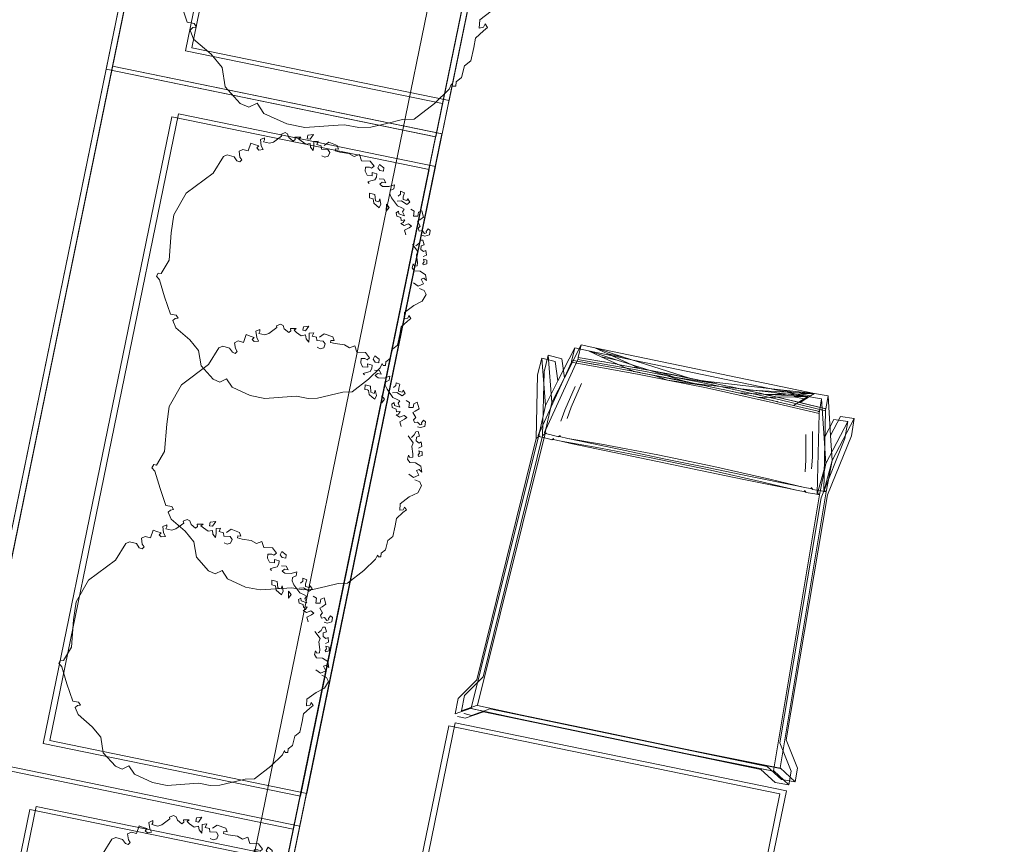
# Model space of a CAD drawing. Header units: millimetres. Extents: x 19047 to 276906, y -533553 to -451719.
# Tile 10 of 36: x 53767 to 55230, y -486559 to -485335. Entities that reach past the tile are written whole.
import ezdxf

# ---------------------------------------------------------------- set-up
doc = ezdxf.new("R2010")
doc.units = ezdxf.units.MM
doc.header["$MEASUREMENT"] = 0
doc.linetypes.add('Przerywana długa', pattern=[1300, 1000, -300])
for name, color, linetype, lineweight in [('0_Nr_pióra__92', 7, 'Continuous', 13), ('PZT - ogródek_Nr_pióra__101', 7, 'Continuous', 5), ('PZT - ogródek_Nr_pióra__161', 7, 'Continuous', 5)]:
    doc.layers.add(name, color=color, linetype=linetype, lineweight=lineweight)
doc.layers.add('PZT - ogródek', color=7, linetype='Continuous')

# ---------------------------------------------------------------- blocks, each defined once
blk = doc.blocks.new('Dach_1', base_point=(32.7866, -701.2606))
at = {"layer": '0_Nr_pióra__92', "linetype": 'Przerywana długa', "flags": 128}
blk.add_lwpolyline([(32.7866, -701.2606), (31.9413, -705.3756)], dxfattribs=at)
blk = doc.blocks.new('Drzewo rzut 19')
at = {"layer": 'PZT - ogródek_Nr_pióra__101', "linetype": 'Continuous'}
for p, q in [((-37.6, 236.3), (10.6, 248.7)), ((10.6, 248.7), (38.1, 248.3)), ((-85.6, 230.3), (-68.3, 234.1)), ((-68.3, 234.1), (-46.6, 234.1)), ((-46.6, 234.1), (-37.6, 236.3)), ((38.1, 248.3), (74.1, 239.3)), ((74.1, 239.3), (86.8, 225.8)), ((86.8, 225.8), (98.1, 234.1)), ((98.1, 234.1), (111.6, 231.1)), ((-129.8, 210.9), (-108, 220.6)), ((-108, 220.6), (-85.6, 230.3)), ((111.6, 231.1), (138, 210.5)), ((-172.5, 178.6), (-146.7, 207.1)), ((-146.7, 207.1), (-129.8, 210.9)), ((138, 210.5), (147.8, 183.2)), ((-189.7, 153.9), (-172.5, 178.6)), ((147.8, 183.2), (167.4, 166.8)), ((167.4, 166.8), (196.9, 149.3)), ((-198.7, 147.9), (-194.2, 148.6)), ((-198, 141.2), (-198.7, 147.9)), ((-194.2, 148.6), (-192, 145.6)), ((-192, 145.6), (-189.7, 153.9)), ((196.9, 149.3), (204.5, 137.3)), ((-206.2, 115.7), (-204.7, 133.7)), ((-204.7, 133.7), (-198, 141.2)), ((201.1, 132.8), (195.9, 131.1)), ((204.5, 137.3), (201.1, 132.8)), ((195.9, 131.1), (200.2, 126.4)), ((200.2, 126.4), (211.1, 126.4)), ((211.1, 126.4), (227.5, 97)), ((-214.5, 86.4), (-213.7, 106.7)), ((-213.7, 106.7), (-206.2, 115.7)), ((227.5, 97), (242.7, 67.5)), ((-214.5, 72.2), (-214.5, 86.4)), ((-229.5, 53.5), (-224.2, 59.5)), ((-224.2, 59.5), (-214.5, 72.2)), ((242.7, 67.5), (249.3, 62)), ((249.3, 62), (247.1, 55.5)), ((-230.2, 28.7), (-216, 44.5)), ((-225, 49), (-229.5, 53.5)), ((-223.5, 54.2), (-225, 49)), ((-217.5, 56.5), (-223.5, 54.2)), ((-216, 44.5), (-217.5, 56.5)), ((241.6, 55.5), (231.8, 28.2)), ((247.1, 55.5), (241.6, 55.5)), ((-248.9, 4.8), (-244.4, 18.2)), ((-244.4, 18.2), (-230.2, 28.7)), ((231.8, 28.2), (236.9, -22.3)), ((-244.4, -2), (-248.9, 4.8)), ((-234.7, -4.2), (-244.4, -2)), ((-240.7, -14), (-231.7, -8)), ((-234.7, -21.5), (-240.7, -14)), ((-231.7, -8), (-222, -12.5)), ((-241.4, -31.2), (-245.2, -20.7)), ((-245.2, -20.7), (-239.2, -24.5)), ((-239.2, -24.5), (-234.7, -21.5)), ((236.9, -22.3), (238.4, -55.8)), ((-230.2, -35.7), (-241.4, -31.2)), ((-219.7, -34.2), (-230.2, -35.7)), ((-223.5, -44.7), (-218.2, -43.2)), ((-214.5, -39.5), (-219.7, -34.2)), ((-218.2, -43.2), (-215.2, -47)), ((-215.2, -47), (-214.5, -39.5)), ((-233.9, -48.3), (-240, -51.3)), ((-240, -51.3), (-238.8, -58.1)), ((-238.8, -58.1), (-232.7, -58.7)), ((-234.5, -54.4), (-232.7, -50.7)), ((-232.7, -58.7), (-234.5, -54.4)), ((-232.7, -50.7), (-233.9, -48.3)), ((-222.7, -50.7), (-223.5, -44.7)), ((-218.2, -64.2), (-222.7, -50.7)), ((238.4, -55.8), (223.1, -99.5)), ((-230.8, -63.5), (-236.3, -67.2)), ((-236.3, -67.2), (-233.9, -75.7)), ((-233.9, -75.7), (-230.2, -72.7)), ((-230.2, -72.7), (-224.1, -75.7)), ((-219.7, -70.9), (-218.2, -64.2)), ((-207.7, -82.2), (-219.7, -70.9)), ((-223.5, -82.4), (-229, -85.5)), ((-229, -85.5), (-224.7, -93.4)), ((-224.1, -75.7), (-223.5, -82.4)), ((-220.5, -92.2), (-218.6, -86.1)), ((-218.6, -86.1), (-214.4, -80.6)), ((-227.2, -101.3), (-235.1, -105)), ((-221.7, -102), (-227.2, -101.3)), ((-224.7, -93.4), (-220.5, -92.2)), ((-188.2, -105.4), (-192, -97.2)), ((223.1, -99.5), (180.5, -145.3)), ((-235.1, -105), (-235.1, -113.5)), ((-235.1, -113.5), (-230.8, -116)), ((-230.8, -116), (-227.9, -110.2)), ((-229.1, -107.8), (-226, -106.2)), ((-227.9, -110.2), (-229.1, -107.8)), ((-226, -106.2), (-220.5, -110.5)), ((-220.5, -110.5), (-215, -108.7)), ((-212.5, -113.5), (-215.6, -118.4)), ((-215, -108.7), (-212.5, -113.5)), ((-199.5, -115.2), (-195.7, -111.4)), ((-193.5, -118.2), (-199.5, -115.2)), ((-195.7, -111.4), (-188.2, -105.4)), ((-186, -113.7), (-193.5, -118.2)), ((-179.2, -116.7), (-186, -113.7)), ((-183, -118.9), (-179.2, -116.7)), ((-212.5, -129.4), (-218.6, -135.5)), ((-215.6, -118.4), (-208.9, -126.3)), ((-208.9, -126.3), (-212.5, -129.4)), ((-185.2, -124.2), (-183, -118.9)), ((-178.5, -121.9), (-185.2, -124.2)), ((-177, -127.2), (-178.5, -121.9)), ((-169.5, -128.7), (-177, -127.2)), ((-167.2, -134.7), (-169.5, -128.7)), ((-218.6, -135.5), (-213.2, -146.5)), ((-213.2, -146.5), (-207.8, -142.7)), ((-207.8, -142.7), (-207.7, -135.5)), ((-207.7, -135.5), (-199.7, -134.3)), ((-199.7, -134.3), (-199.1, -143.4)), ((-199.1, -143.4), (-192.4, -145.9)), ((-178.5, -138.4), (-183, -131.7)), ((-183, -131.7), (-172.5, -133.2)), ((-180.7, -143.6), (-178.5, -138.4)), ((-175.5, -145.1), (-180.7, -143.6)), ((-167.2, -147.4), (-175.5, -145.1)), ((-172.5, -133.2), (-171, -138.4)), ((-171, -138.4), (-167.2, -134.7)), ((-148.5, -133.9), (-152.3, -141.4)), ((-152.3, -141.4), (-146.3, -146.6)), ((-146.3, -146.6), (-148.5, -133.9)), ((-134.5, -137.9), (-136.3, -145.2)), ((-136.3, -145.2), (-132.7, -154.4)), ((-129, -141), (-134.5, -137.9)), ((-122.9, -144.6), (-129, -141)), ((-120.5, -152), (-122.9, -144.6)), ((180.5, -145.3), (167.4, -179.1)), ((-183.7, -153.4), (-188.2, -158.6)), ((-188.2, -158.6), (-183.7, -163.9)), ((-172.5, -157.9), (-183.7, -153.4)), ((-183.7, -163.9), (-182.2, -160.1)), ((-182.2, -160.1), (-175.5, -160.9)), ((-175.5, -160.9), (-174.7, -166.1)), ((-165, -155.6), (-172.5, -157.9)), ((-153.8, -160.1), (-167.2, -147.4)), ((-149.3, -166.9), (-153.8, -160.1)), ((-132.7, -154.4), (-131.5, -148.3)), ((-131.5, -148.3), (-125.4, -149.5)), ((-125.4, -149.5), (-122.3, -160.5)), ((-122.3, -160.5), (-111.9, -161.1)), ((-118, -152.6), (-120.5, -152)), ((-113.2, -152.6), (-118, -152.6)), ((-111.9, -161.1), (-113.2, -152.6)), ((-174.7, -166.1), (-175.5, -173.6)), ((-175.5, -173.6), (-168, -175.1)), ((-168.7, -169.9), (-165, -165.4)), ((-168, -175.1), (-168.7, -169.9)), ((-154.5, -177.4), (-148.5, -172.9)), ((-148.5, -172.9), (-149.3, -166.9)), ((135.8, -174.7), (132.5, -179.1)), ((141.2, -175.8), (135.8, -174.7)), ((-154.5, -184.9), (-154.5, -177.4)), ((-144.8, -179.6), (-154.5, -184.9)), ((-133.5, -178.1), (-144.8, -179.6)), ((-133.5, -191.6), (-138, -185.6)), ((-138, -185.6), (-131.3, -185.6)), ((-127.5, -181.1), (-133.5, -178.1)), ((-131.3, -185.6), (-127.5, -181.1)), ((-119.3, -193.1), (-117, -187.1)), ((-117, -187.1), (-110.3, -184.1)), ((-110.3, -184.1), (-105, -181.1)), ((-105, -181.1), (-108, -178.9)), ((132.5, -179.1), (136.9, -183.5)), ((136.9, -183.5), (140.4, -194)), ((147.8, -182.4), (141.2, -175.8)), ((160.9, -183.5), (147.8, -182.4)), ((167.4, -179.1), (160.9, -183.5)), ((-124.5, -190.9), (-133.5, -191.6)), ((-118.5, -199.1), (-119.3, -193.1)), ((-109.5, -199.9), (-118.5, -199.1)), ((-101.3, -193.1), (-111, -193.9)), ((-111, -193.9), (-109.5, -199.9)), ((-96.8, -199.9), (-101.3, -193.1)), ((-96.1, -207.3), (-96.8, -199.9)), ((104.8, -202.9), (97.3, -205.1)), ((109.3, -205.8), (104.8, -202.9)), ((124.3, -197.6), (122, -212.6)), ((134.1, -198.6), (124.3, -197.6)), ((140.4, -194), (134.1, -198.6)), ((-123, -205.8), (-129.8, -205.8)), ((-129.8, -205.8), (-129.3, -212.4)), ((-129.3, -212.4), (-120.5, -217.2)), ((-118.5, -210.3), (-123, -205.8)), ((-120.5, -217.2), (-118.5, -210.3)), ((-111, -211.8), (-107.3, -207.3)), ((-102, -220.1), (-111, -211.8)), ((-107.3, -207.3), (-102.8, -208.8)), ((-102.8, -208.8), (-96.1, -207.3)), ((-86.3, -217.8), (-102, -220.1)), ((-80.3, -228.3), (-86.3, -217.8)), ((-25.6, -222.3), (-24.1, -214.8)), ((-24.1, -214.8), (-18.1, -211.8)), ((-18.1, -211.8), (-12.1, -213.3)), ((87.6, -218.6), (80.8, -222.3)), ((99.1, -219.3), (87.6, -218.6)), ((97.3, -205.1), (101.8, -211.1)), ((98.1, -223.1), (99.1, -219.3)), ((101.8, -211.1), (105.6, -222.3)), ((106.3, -210.3), (109.3, -205.8)), ((114.3, -211.2), (106.3, -210.3)), ((122, -212.6), (114.3, -211.2)), ((-71.3, -223.1), (-80.3, -228.3)), ((-60.8, -226.8), (-71.3, -223.1)), ((-43.6, -226.1), (-60.8, -226.8)), ((-34.6, -226.8), (-43.6, -226.1)), ((-40.6, -231.3), (-34.6, -230.6)), ((-36.8, -237.3), (-40.6, -231.3)), ((-34.6, -230.6), (-34.6, -226.8)), ((-21.1, -226.8), (-25.6, -222.3)), ((-9.1, -225.3), (-21.1, -226.8)), ((-12.9, -232.8), (-20.4, -240.3)), ((-7.6, -231.3), (-9.1, -225.3)), ((0.6, -232.1), (-7.6, -231.3)), ((-0.9, -238.8), (0.6, -232.1)), ((11.1, -225.3), (5.1, -220.1)), ((5.1, -220.1), (5.9, -228.3)), ((5.9, -228.3), (7.4, -236.6)), ((13.4, -232.1), (11.1, -225.3)), ((20.9, -229.1), (13.4, -232.1)), ((30.6, -233.6), (20.9, -229.1)), ((35.9, -236.6), (30.6, -233.6)), ((44.8, -230.6), (41.9, -234.3)), ((54.1, -235.9), (44.8, -230.6)), ((80.8, -222.3), (68.1, -235.8)), ((98.8, -226.8), (98.1, -223.1)), ((105.6, -222.3), (98.8, -226.8)), ((-20.4, -240.3), (-36.8, -237.3)), ((7.4, -236.6), (-0.9, -238.8)), ((14.9, -239.6), (10.4, -249.3)), ((10.4, -249.3), (20.1, -246.3)), ((20.1, -239.6), (14.9, -239.6)), ((20.1, -246.3), (20.1, -239.6)), ((32.6, -240.5), (35.9, -236.6)), ((43.1, -238.5), (32.6, -240.5)), ((41.9, -234.3), (43.1, -238.5)), ((57.6, -241.8), (54.1, -235.9)), ((62.8, -243.3), (57.6, -241.8)), ((69.6, -238.8), (62.8, -243.3)), ((68.1, -235.8), (69.6, -238.8))]:
    blk.add_line(p, q, dxfattribs=at)
blk = doc.blocks.new('Drzewo rzut 19_2')
at = {"layer": 'PZT - ogródek_Nr_pióra__101', "linetype": 'Continuous'}
for p, q in [((-30.1, 189.1), (8.5, 198.9)), ((8.5, 198.9), (30.5, 198.7)), ((30.5, 198.7), (59.3, 191.5)), ((59.3, 191.5), (69.5, 180.7)), ((-103.8, 168.7), (-86.4, 176.5)), ((-86.4, 176.5), (-68.4, 184.3)), ((-68.4, 184.3), (-54.7, 187.3)), ((-54.7, 187.3), (-37.3, 187.3)), ((-37.3, 187.3), (-30.1, 189.1)), ((69.5, 180.7), (78.4, 187.3)), ((78.4, 187.3), (89.2, 184.9)), ((89.2, 184.9), (110.4, 168.4)), ((-138, 142.9), (-117.4, 165.6)), ((-117.4, 165.6), (-103.8, 168.7)), ((110.4, 168.4), (118.2, 146.5)), ((118.2, 146.5), (133.9, 133.4)), ((-151.8, 123.1), (-138, 142.9)), ((133.9, 133.4), (157.5, 119.5)), ((-159, 118.3), (-155.4, 118.9)), ((-158.4, 112.9), (-159, 118.3)), ((-155.4, 118.9), (-153.6, 116.5)), ((-153.6, 116.5), (-151.8, 123.1)), ((157.5, 119.5), (163.6, 109.9)), ((-165, 92.5), (-163.8, 106.9)), ((-163.8, 106.9), (-158.4, 112.9)), ((160.8, 106.3), (156.7, 104.9)), ((156.7, 104.9), (160.1, 101.1)), ((163.6, 109.9), (160.8, 106.3)), ((-171, 85.3), (-165, 92.5)), ((160.1, 101.1), (168.9, 101.1)), ((168.9, 101.1), (182, 77.6)), ((-171.6, 69.2), (-171, 85.3)), ((182, 77.6), (194.2, 54)), ((-171.6, 57.8), (-171.6, 69.2)), ((-183.6, 42.8), (-179.4, 47.6)), ((-179.4, 47.6), (-171.6, 57.8)), ((-174, 45.2), (-178.8, 43.4)), ((-172.8, 35.6), (-174, 45.2)), ((193.3, 44.4), (185.5, 22.6)), ((197.7, 44.4), (193.3, 44.4)), ((194.2, 54), (199.4, 49.6)), ((199.4, 49.6), (197.7, 44.4)), ((-184.2, 23), (-172.8, 35.6)), ((-180, 39.2), (-183.6, 42.8)), ((-178.8, 43.4), (-180, 39.2)), ((-195.6, 14.6), (-184.2, 23)), ((185.5, 22.6), (189.5, -17.8)), ((-199.2, 3.8), (-195.6, 14.6)), ((-195.6, -1.6), (-199.2, 3.8)), ((-187.8, -3.4), (-195.6, -1.6)), ((-192.6, -11.2), (-185.4, -6.4)), ((-187.8, -17.2), (-192.6, -11.2)), ((-185.4, -6.4), (-177.6, -10)), ((-193.2, -25), (-196.2, -16.6)), ((-196.2, -16.6), (-191.4, -19.6)), ((-184.2, -28.6), (-193.2, -25)), ((-191.4, -19.6), (-187.8, -17.2)), ((-175.8, -27.4), (-184.2, -28.6)), ((-171.6, -31.6), (-175.8, -27.4)), ((189.5, -17.8), (190.7, -44.6)), ((-187.1, -38.6), (-192, -41.1)), ((-192, -41.1), (-191, -46.4)), ((-187.6, -43.5), (-186.1, -40.6)), ((-186.1, -46.9), (-187.6, -43.5)), ((-186.1, -40.6), (-187.1, -38.6)), ((-178.8, -35.8), (-174.6, -34.6)), ((-178.2, -40.6), (-178.8, -35.8)), ((-174.6, -51.4), (-178.2, -40.6)), ((-174.6, -34.6), (-172.2, -37.6)), ((-172.2, -37.6), (-171.6, -31.6)), ((-191, -46.4), (-186.1, -46.9)), ((-184.7, -50.8), (-189.1, -53.8)), ((-189.1, -53.8), (-187.1, -60.6)), ((-187.1, -60.6), (-184.2, -58.2)), ((-184.2, -58.2), (-179.3, -60.6)), ((-175.8, -56.8), (-174.6, -51.4)), ((-166.2, -65.8), (-175.8, -56.8)), ((190.7, -44.6), (178.5, -79.6)), ((-178.8, -66), (-183.2, -68.4)), ((-183.2, -68.4), (-179.8, -74.7)), ((-179.3, -60.6), (-178.8, -66)), ((-176.4, -73.8), (-174.9, -68.9)), ((-174.9, -68.9), (-171.5, -64.5)), ((-181.7, -81.1), (-188.1, -84)), ((-188.1, -84), (-188.1, -90.8)), ((-183.3, -86.2), (-180.8, -85)), ((-182.3, -88.2), (-183.3, -86.2)), ((-177.4, -81.6), (-181.7, -81.1)), ((-180.8, -85), (-176.4, -88.4)), ((-179.8, -74.7), (-176.4, -73.8)), ((-176.4, -88.4), (-172, -86.9)), ((-172, -86.9), (-170, -90.8)), ((-156.6, -89.1), (-150.6, -84.3)), ((-150.6, -84.3), (-153.6, -77.7)), ((178.5, -79.6), (144.4, -116.2)), ((-188.1, -90.8), (-184.7, -92.8)), ((-184.7, -92.8), (-182.3, -88.2)), ((-170, -90.8), (-172.5, -94.7)), ((-172.5, -94.7), (-167.1, -101.1)), ((-167.1, -101.1), (-170, -103.5)), ((-159.6, -92.1), (-156.6, -89.1)), ((-154.8, -94.5), (-159.6, -92.1)), ((-148.8, -90.9), (-154.8, -94.5)), ((-143.4, -93.3), (-148.8, -90.9)), ((-148.2, -99.3), (-146.4, -95.1)), ((-142.8, -97.5), (-148.2, -99.3)), ((-146.4, -95.1), (-143.4, -93.3)), ((-141.6, -101.7), (-142.8, -97.5)), ((-135.6, -102.9), (-141.6, -101.7)), ((-170, -103.5), (-174.9, -108.4)), ((-174.9, -108.4), (-170.5, -117.2)), ((-170.5, -117.2), (-166.2, -114.2)), ((-166.2, -114.2), (-166.1, -108.4)), ((-166.1, -108.4), (-159.8, -107.4)), ((-159.8, -107.4), (-159.3, -114.7)), ((-159.3, -114.7), (-153.9, -116.7)), ((-142.8, -110.7), (-146.4, -105.3)), ((-146.4, -105.3), (-138, -106.5)), ((-144.6, -114.9), (-142.8, -110.7)), ((-140.4, -116.1), (-144.6, -114.9)), ((-133.8, -117.9), (-140.4, -116.1)), ((-138, -106.5), (-136.8, -110.7)), ((-136.8, -110.7), (-133.8, -107.7)), ((-133.8, -107.7), (-135.6, -102.9)), ((-118.8, -107.1), (-121.8, -113.1)), ((-121.8, -113.1), (-117, -117.3)), ((-117, -117.3), (-118.8, -107.1)), ((-107.6, -110.3), (-109.1, -116.2)), ((-109.1, -116.2), (-106.1, -123.5)), ((-103.2, -112.8), (-107.6, -110.3)), ((-98.3, -115.7), (-103.2, -112.8)), ((-96.4, -121.6), (-98.3, -115.7)), ((144.4, -116.2), (133.9, -143.3)), ((-147, -122.7), (-150.6, -126.9)), ((-150.6, -126.9), (-147, -131.1)), ((-138, -126.3), (-147, -122.7)), ((-147, -131.1), (-145.8, -128.1)), ((-145.8, -128.1), (-140.4, -128.7)), ((-140.4, -128.7), (-139.8, -132.9)), ((-132, -124.5), (-138, -126.3)), ((-123, -128.1), (-133.8, -117.9)), ((-119.4, -133.5), (-123, -128.1)), ((-106.1, -123.5), (-105.2, -118.6)), ((-105.2, -118.6), (-100.3, -119.6)), ((-100.3, -119.6), (-97.8, -128.4)), ((-97.8, -128.4), (-89.6, -128.9)), ((-94.4, -122), (-96.4, -121.6)), ((-90.5, -122), (-94.4, -122)), ((-89.6, -128.9), (-90.5, -122)), ((-139.8, -132.9), (-140.4, -138.9)), ((-140.4, -138.9), (-134.4, -140.1)), ((-135, -135.9), (-132, -132.3)), ((-134.4, -140.1), (-135, -135.9)), ((-123.6, -141.9), (-118.8, -138.3)), ((-123.6, -147.9), (-123.6, -141.9)), ((-115.8, -143.7), (-123.6, -147.9)), ((-118.8, -138.3), (-119.4, -133.5)), ((-106.8, -142.5), (-115.8, -143.7)), ((-102, -144.9), (-106.8, -142.5)), ((-105, -148.5), (-102, -144.9)), ((-88.2, -147.3), (-84, -144.9)), ((-84, -144.9), (-86.4, -143.1)), ((108.6, -139.8), (106, -143.3)), ((106, -143.3), (109.5, -146.8)), ((113, -140.7), (108.6, -139.8)), ((118.2, -145.9), (113, -140.7)), ((128.7, -146.8), (118.2, -145.9)), ((133.9, -143.3), (128.7, -146.8)), ((-106.8, -153.3), (-110.4, -148.5)), ((-110.4, -148.5), (-105, -148.5)), ((-99.6, -152.7), (-106.8, -153.3)), ((-95.4, -154.5), (-93.6, -149.7)), ((-94.8, -159.3), (-95.4, -154.5)), ((-87.6, -159.9), (-94.8, -159.3)), ((-93.6, -149.7), (-88.2, -147.3)), ((-81, -154.5), (-88.8, -155.1)), ((-88.8, -155.1), (-87.6, -159.9)), ((-77.4, -159.9), (-81, -154.5)), ((-76.8, -165.9), (-77.4, -159.9)), ((99.4, -158.1), (97.6, -170.1)), ((107.3, -158.9), (99.4, -158.1)), ((112.3, -155.2), (107.3, -158.9)), ((109.5, -146.8), (112.3, -155.2)), ((-98.4, -164.7), (-103.8, -164.7)), ((-103.8, -164.7), (-103.4, -170)), ((-103.4, -170), (-96.4, -173.7)), ((-94.8, -168.3), (-98.4, -164.7)), ((-96.4, -173.7), (-94.8, -168.3)), ((-88.8, -169.5), (-85.8, -165.9)), ((-81.6, -176.1), (-88.8, -169.5)), ((-85.8, -165.9), (-82.2, -167.1)), ((-82.2, -167.1), (-76.8, -165.9)), ((-69, -174.3), (-81.6, -176.1)), ((-64.2, -182.7), (-69, -174.3)), ((-20.5, -177.9), (-19.3, -171.9)), ((-19.3, -171.9), (-14.5, -169.5)), ((-14.5, -169.5), (-9.7, -170.7)), ((70.1, -174.9), (64.7, -177.9)), ((79.3, -175.4), (70.1, -174.9)), ((83.8, -162.3), (77.8, -164.1)), ((77.8, -164.1), (81.4, -168.9)), ((78.4, -178.5), (79.3, -175.4)), ((81.4, -168.9), (84.4, -177.9)), ((87.4, -164.7), (83.8, -162.3)), ((85, -168.3), (87.4, -164.7)), ((91.5, -169), (85, -168.3)), ((97.6, -170.1), (91.5, -169)), ((-57.1, -178.5), (-64.2, -182.7)), ((-48.7, -181.5), (-57.1, -178.5)), ((-34.9, -180.9), (-48.7, -181.5)), ((-27.7, -181.5), (-34.9, -180.9)), ((-32.5, -185.1), (-27.7, -184.5)), ((-29.5, -189.9), (-32.5, -185.1)), ((-16.3, -192.3), (-29.5, -189.9)), ((-27.7, -184.5), (-27.7, -181.5)), ((-16.9, -181.5), (-20.5, -177.9)), ((-7.3, -180.3), (-16.9, -181.5)), ((-10.3, -186.3), (-16.3, -192.3)), ((-6.1, -185.1), (-7.3, -180.3)), ((0.5, -185.7), (-6.1, -185.1)), ((-0.7, -191.1), (0.5, -185.7)), ((5.9, -189.3), (-0.7, -191.1)), ((8.9, -180.3), (4.1, -176.1)), ((4.1, -176.1), (4.7, -182.7)), ((4.7, -182.7), (5.9, -189.3)), ((10.7, -185.7), (8.9, -180.3)), ((16.7, -183.3), (10.7, -185.7)), ((24.5, -186.9), (16.7, -183.3)), ((28.7, -189.3), (24.5, -186.9)), ((26.1, -192.4), (28.7, -189.3)), ((35.9, -184.5), (33.5, -187.5)), ((33.5, -187.5), (34.5, -190.8)), ((43.3, -188.7), (35.9, -184.5)), ((46.1, -193.5), (43.3, -188.7)), ((64.7, -177.9), (54.5, -188.7)), ((54.5, -188.7), (55.7, -191.1)), ((79, -181.5), (78.4, -178.5)), ((84.4, -177.9), (79, -181.5)), ((11.9, -191.7), (8.3, -199.5)), ((8.3, -199.5), (16.1, -197.1)), ((16.1, -191.7), (11.9, -191.7)), ((16.1, -197.1), (16.1, -191.7)), ((34.5, -190.8), (26.1, -192.4)), ((50.3, -194.7), (46.1, -193.5)), ((55.7, -191.1), (50.3, -194.7))]:
    blk.add_line(p, q, dxfattribs=at)

msp = doc.modelspace()

# ---------------------------------------------------------------- linework, layer by layer
at = {"layer": 'PZT - ogródek_Nr_pióra__101', "linetype": 'Continuous'}
for p, q in [((54414.2, -486365.4), (54418.7, -486342.7)), ((54423.8, -486361), (54428.3, -486338.3))]:
    msp.add_line(p, q, dxfattribs=at)
at = {"layer": 'PZT - ogródek_Nr_pióra__161', "linetype": 'Continuous'}
for p, q in [((54601.7, -485817.7), (54576.6, -485866.9)), ((54597.2, -485836.3), (54601.7, -485817.7)), ((54601.7, -485817.6), (54601.7, -485817.7)), ((54601.7, -485817.6), (54621.8, -485822.4)), ((54592.1, -485822), (54567, -485871.2)), ((54587.7, -485840.7), (54592.1, -485822)), ((54592.2, -485822), (54592.1, -485822)), ((54592.2, -485822), (54612.3, -485826.8)), ((54631.3, -485835.5), (54612.3, -485826.8)), ((54612.3, -485826.8), (54654.9, -485840.3)), ((54612.3, -485826.8), (54938.3, -485894.4)), ((54640.9, -485831.1), (54621.8, -485822.4)), ((54621.8, -485822.4), (54664.5, -485836)), ((54621.8, -485822.4), (54947.9, -485890)), ((54688.6, -485852.7), (54640.9, -485831.1)), ((54664.5, -485836), (54640.9, -485831.1)), ((54543.2, -485837.4), (54536.8, -485862.4)), ((54539.6, -485947.7), (54587, -485843.6)), ((54543.2, -485837.4), (54563.1, -485842.6)), ((54548.3, -485907.8), (54543.2, -485837.4)), ((54552.7, -485833), (54546.4, -485858)), ((54549.2, -485943.3), (54596.5, -485839.3)), ((54552.7, -485833), (54572.7, -485838.3)), ((54557.9, -485903.4), (54552.7, -485833)), ((54563.1, -485842.6), (54567, -485871.2)), ((54572.7, -485838.3), (54576.6, -485866.9)), ((54587, -485843.6), (54587.3, -485842.1)), ((54587, -485843.6), (54687.5, -485861.7)), ((54587.3, -485842.1), (54587.7, -485840.7)), ((54587.7, -485840.7), (54625.6, -485847.2)), ((54587.7, -485840.7), (54621.9, -485846.8)), ((54596.5, -485839.3), (54596.9, -485837.8)), ((54596.5, -485839.3), (54697, -485857.3)), ((54596.9, -485837.8), (54597.2, -485836.3)), ((54597.2, -485836.3), (54635.2, -485842.9)), ((54597.2, -485836.3), (54631.5, -485842.4)), ((54625.6, -485847.2), (54621.9, -485846.8)), ((54679, -485857), (54631.3, -485835.5)), ((54654.9, -485840.3), (54631.3, -485835.5)), ((54635.2, -485842.9), (54631.5, -485842.4)), ((54638.1, -485843.6), (54635.2, -485842.9)), ((54635.2, -485842.9), (54636.2, -485843.2)), ((54635.2, -485842.9), (54655.2, -485846.6)), ((54654.9, -485840.3), (54752.9, -485871.4)), ((54655.3, -485846.6), (54655.2, -485846.6)), ((54655.6, -485846.7), (54655.4, -485846.6)), ((54655.6, -485846.7), (54655.6, -485846.7)), ((54655.7, -485846.7), (54655.6, -485846.7)), ((54655.9, -485846.7), (54655.7, -485846.7)), ((54698.4, -485854.6), (54655.9, -485846.7)), ((54664.5, -485836), (54762.5, -485867.1)), ((54546.4, -485858), (54544.2, -485952.6)), ((54628.5, -485847.9), (54625.6, -485847.2)), ((54625.6, -485847.2), (54626.6, -485847.6)), ((54625.6, -485847.2), (54645.6, -485851)), ((54645.7, -485851), (54645.6, -485851)), ((54646, -485851), (54645.8, -485851)), ((54646, -485851), (54646, -485851)), ((54646.1, -485851.1), (54646, -485851)), ((54646.3, -485851.1), (54646.1, -485851.1)), ((54688.8, -485859), (54646.3, -485851.1)), ((54670.4, -485855.4), (54679, -485857)), ((54679.2, -485857.1), (54679, -485857)), ((54684.5, -485858.1), (54679.2, -485857.1)), ((54680, -485851), (54688.6, -485852.7)), ((54684.5, -485858.1), (54708.5, -485862.6)), ((54692.2, -485859.6), (54684.5, -485858.1)), ((54687.5, -485861.7), (54729.9, -485870.1)), ((54688.8, -485852.7), (54688.6, -485852.7)), ((54694.1, -485853.8), (54688.8, -485852.7)), ((54688.8, -485859), (54692.2, -485859.6)), ((54692.3, -485859.6), (54708.5, -485862.6)), ((54707.5, -485862.6), (54692.3, -485859.6)), ((54694.1, -485853.8), (54718, -485858.3)), ((54701.8, -485855.3), (54694.1, -485853.8)), ((54697, -485857.3), (54739.5, -485865.8)), ((54698.4, -485854.6), (54701.8, -485855.3)), ((54701.9, -485855.3), (54718, -485858.3)), ((54717, -485858.2), (54701.9, -485855.3)), ((54717, -485858.2), (54719, -485858.6)), ((54718, -485858.3), (54717, -485858.2)), ((54719, -485858.6), (54718, -485858.3)), ((54718, -485858.3), (54736.6, -485862)), ((54719.7, -485858.9), (54719, -485858.6)), ((54719, -485858.6), (54736.6, -485862)), ((54739.5, -485865.8), (54719.7, -485858.9)), ((54719.7, -485858.9), (54743.3, -485863.4)), ((54719.8, -485858.9), (54781.4, -485871.1)), ((54536.8, -485862.4), (54534.6, -485957)), ((54567, -485871.2), (54548.3, -485907.8)), ((54576.6, -485866.9), (54557.9, -485903.4)), ((54602.2, -485875.2), (54586.8, -485910.4)), ((54707.5, -485862.6), (54709.4, -485863)), ((54708.5, -485862.6), (54707.5, -485862.6)), ((54709.4, -485863), (54708.5, -485862.6)), ((54708.5, -485862.6), (54727, -485866.4)), ((54710.2, -485863.2), (54709.4, -485863)), ((54709.4, -485863), (54727, -485866.4)), ((54729.9, -485870.1), (54710.2, -485863.2)), ((54710.2, -485863.2), (54733.8, -485867.7)), ((54710.2, -485863.3), (54771.8, -485875.4)), ((54727, -485866.4), (54772.2, -485875.5)), ((54727, -485866.4), (54747.6, -485870.4)), ((54729.9, -485870.1), (54787.5, -485878.8)), ((54729.9, -485870.1), (54787.6, -485881.7)), ((54734.9, -485868), (54733.8, -485867.7)), ((54771.7, -485875.4), (54734.9, -485868)), ((54736.6, -485862), (54781.8, -485871.2)), ((54736.6, -485862), (54757.2, -485866)), ((54739.5, -485865.8), (54797.1, -485874.5)), ((54739.5, -485865.8), (54797.2, -485877.3)), ((54744.5, -485863.6), (54743.3, -485863.4)), ((54781.3, -485871), (54744.5, -485863.6)), ((54751.5, -485871.2), (54747.6, -485870.4)), ((54751.5, -485871.2), (54752.9, -485871.4)), ((54752.9, -485871.4), (54771.7, -485875.4)), ((54761.1, -485866.8), (54757.2, -485866)), ((54761.1, -485866.8), (54762.5, -485867.1)), ((54762.5, -485867.1), (54781.3, -485871)), ((54771.7, -485875.4), (54772.2, -485875.5)), ((54772.2, -485875.5), (54772.7, -485875.6)), ((54772.2, -485875.5), (54772.2, -485875.5)), ((54888.2, -485888.7), (54772.2, -485875.5)), ((54773.3, -485875.8), (54772.7, -485875.6)), ((54773.4, -485875.8), (54773.3, -485875.8)), ((54775.2, -485876.2), (54773.4, -485875.8)), ((54790.1, -485879.2), (54773.4, -485875.8)), ((54775.2, -485876.2), (54790.1, -485879.2)), ((54787.5, -485878.8), (54775.2, -485876.2)), ((54775.2, -485876.2), (54788.7, -485879)), ((54781.3, -485871), (54781.8, -485871.2)), ((54781.8, -485871.2), (54782.3, -485871.3)), ((54781.8, -485871.2), (54781.8, -485871.2)), ((54897.8, -485884.3), (54781.8, -485871.2)), ((54782.9, -485871.4), (54782.3, -485871.3)), ((54783, -485871.4), (54782.9, -485871.4)), ((54784.8, -485871.8), (54783, -485871.4)), ((54799.6, -485874.8), (54783, -485871.4)), ((54784.8, -485871.8), (54799.6, -485874.8)), ((54797.1, -485874.5), (54784.8, -485871.8)), ((54784.8, -485871.8), (54798.3, -485874.6)), ((54797.1, -485874.5), (54798.3, -485874.6)), ((54798.3, -485874.6), (54800.6, -485875)), ((54819, -485879), (54798.3, -485874.6)), ((54799.6, -485874.8), (54800.6, -485875)), ((54800.6, -485875), (54800.5, -485875.1)), ((54800.6, -485875), (54819, -485879)), ((54592.6, -485879.6), (54577.2, -485914.8)), ((54787.5, -485878.8), (54788.7, -485879)), ((54787.6, -485881.7), (54887.3, -485903.7)), ((54788.7, -485879), (54791.1, -485879.4)), ((54809.4, -485883.4), (54788.7, -485879)), ((54790.1, -485879.2), (54791.1, -485879.4)), ((54791.1, -485879.4), (54790.9, -485879.5)), ((54791.1, -485879.4), (54809.4, -485883.4)), ((54797.2, -485877.3), (54896.9, -485899.4)), ((54809.4, -485883.4), (54812.7, -485884.1)), ((54809.4, -485883.4), (54809.4, -485883.4)), ((54812.7, -485884.1), (54857, -485893.9)), ((54812.7, -485884.1), (54835.1, -485888.8)), ((54819, -485879), (54822.3, -485879.7)), ((54819, -485879), (54819, -485879)), ((54822.3, -485879.7), (54866.6, -485889.5)), ((54822.3, -485879.7), (54844.7, -485884.5)), ((54835.1, -485888.8), (54857, -485893.9)), ((54907.8, -485892.7), (54835.1, -485888.8)), ((54844.7, -485884.5), (54866.6, -485889.5)), ((54917.3, -485888.4), (54844.7, -485884.5)), ((54866.8, -485889.5), (54866.6, -485889.5)), ((54867.3, -485889.7), (54866.8, -485889.5)), ((54867.3, -485889.7), (54874.6, -485891.3)), ((54867.3, -485889.7), (54875, -485891.3)), ((54875, -485891.3), (54927.1, -485890.4)), ((54938.3, -485894.4), (54888.2, -485888.7)), ((54907.8, -485892.7), (54888.2, -485888.7)), ((54947.9, -485890), (54897.8, -485884.3)), ((54917.3, -485888.4), (54897.8, -485884.3)), ((54947.9, -485890), (54917.3, -485888.4)), ((54927.1, -485890.4), (54947.9, -485890)), ((54942.2, -485893.5), (54927.1, -485890.4)), ((54947.9, -485890), (54942.2, -485893.5)), ((54947.9, -485890), (54968.3, -485893.6)), ((54557.9, -485903.4), (54549.7, -485940.9)), ((54857.2, -485893.9), (54857, -485893.9)), ((54857.8, -485894), (54857.2, -485893.9)), ((54857.8, -485894), (54865.1, -485895.7)), ((54857.8, -485894), (54865.4, -485895.7)), ((54865.1, -485895.7), (54865.4, -485895.7)), ((54865.1, -485895.7), (54870.9, -485897)), ((54865.4, -485895.7), (54917.5, -485894.8)), ((54865.4, -485895.7), (54873.4, -485897.5)), ((54870.9, -485897), (54871.3, -485897.1)), ((54871.3, -485897.1), (54873.4, -485897.5)), ((54871.3, -485897.1), (54873.3, -485897.6)), ((54873.4, -485897.6), (54873.3, -485897.6)), ((54873.4, -485897.5), (54891.5, -485901.8)), ((54873.4, -485897.5), (54874.1, -485897.8)), ((54874.4, -485897.8), (54873.4, -485897.5)), ((54873.9, -485897.7), (54873.4, -485897.6)), ((54874.4, -485897.8), (54891.5, -485901.8)), ((54874.4, -485897.8), (54874.4, -485897.8)), ((54874.6, -485891.3), (54875, -485891.3)), ((54874.6, -485891.3), (54880.5, -485892.7)), ((54875, -485891.3), (54883, -485893.1)), ((54880.5, -485892.7), (54880.8, -485892.7)), ((54880.8, -485892.7), (54883, -485893.1)), ((54880.8, -485892.7), (54882.9, -485893.2)), ((54883, -485893.2), (54882.9, -485893.2)), ((54883, -485893.1), (54901.1, -485897.4)), ((54883, -485893.1), (54883.6, -485893.4)), ((54884, -485893.5), (54883, -485893.1)), ((54883.4, -485893.3), (54883, -485893.2)), ((54884, -485893.5), (54901.1, -485897.4)), ((54884, -485893.5), (54884, -485893.5)), ((54887.3, -485903.7), (54954.9, -485919.9)), ((54891.8, -485901.8), (54891.5, -485901.8)), ((54892.5, -485902), (54891.8, -485901.8)), ((54893.3, -485902.2), (54892.5, -485902)), ((54893.3, -485902.2), (54917, -485907.6)), ((54893.3, -485902.2), (54953.5, -485916.4)), ((54896.9, -485899.4), (54964.4, -485915.5)), ((54901.4, -485897.5), (54901.1, -485897.4)), ((54902.1, -485897.6), (54901.4, -485897.5)), ((54902.9, -485897.8), (54902.1, -485897.6)), ((54902.9, -485897.8), (54926.6, -485903.2)), ((54902.9, -485897.8), (54963.1, -485912.1)), ((54938.3, -485894.4), (54907.8, -485892.7)), ((54932.7, -485897.9), (54917, -485907.6)), ((54917.5, -485894.8), (54938.3, -485894.4)), ((54932.7, -485897.9), (54917.5, -485894.8)), ((54942.2, -485893.5), (54926.6, -485903.2)), ((54926.6, -485903.2), (54963.1, -485912.1)), ((54938.3, -485894.4), (54932.7, -485897.9)), ((54938.3, -485894.4), (54958.7, -485898)), ((54958.7, -485898), (54955.4, -485916.9)), ((54962.4, -485956.5), (54958.7, -485898)), ((54968.3, -485893.6), (54965, -485912.5)), ((54972, -485952.2), (54968.3, -485893.6)), ((54548.3, -485907.8), (54540.1, -485945.3)), ((54577.2, -485914.8), (54571.3, -485931.3)), ((54586.8, -485910.4), (54580.8, -485926.9)), ((54917, -485907.6), (54953.5, -485916.4)), ((54954.9, -485919.9), (54952.3, -486038.5)), ((54953.5, -485916.4), (54954, -485916.6)), ((54954.6, -485916.7), (54954, -485916.6)), ((54954.6, -485916.7), (54955, -485916.8)), ((54955.1, -485918.4), (54954.9, -485919.9)), ((54955.4, -485916.9), (54955, -485916.8)), ((54955.4, -485916.9), (54955.1, -485918.4)), ((54964.4, -485915.5), (54961.9, -486034.1)), ((54963.1, -485912.1), (54963.6, -485912.2)), ((54964.2, -485912.3), (54963.6, -485912.2)), ((54964.2, -485912.3), (54964.5, -485912.4)), ((54964.7, -485914), (54964.4, -485915.5)), ((54965, -485912.5), (54964.5, -485912.4)), ((54965, -485912.5), (54964.7, -485914)), ((54962.4, -485956.5), (54977.1, -485928.4)), ((54997.5, -485931.6), (54964.8, -485994.1)), ((54972, -485952.2), (54986.7, -485924.1)), ((55007.1, -485927.2), (54974.4, -485989.7)), ((54977.1, -485928.4), (54997.5, -485931.6)), ((54986.7, -485924.1), (55007.1, -485927.2)), ((54993.4, -485957), (54997.5, -485931.6)), ((55003, -485952.6), (55007.1, -485927.2)), ((54547.9, -485949.4), (54447.7, -486352.6)), ((54540.1, -485945.3), (54537.4, -485952.5)), ((54537.4, -485952.5), (54539.6, -485947.7)), ((54538.5, -485952.7), (54539.6, -485947.7)), ((54549.7, -485940.9), (54547, -485948.1)), ((54547, -485948.1), (54549.2, -485943.3)), ((54547.8, -485949.5), (54547, -485948.1)), ((54547.8, -485949.5), (54548.1, -485948.3)), ((54547.9, -485949.4), (54547.8, -485949.5)), ((54555.1, -485951), (54547.9, -485949.4)), ((54548.1, -485948.3), (54549.2, -485943.3)), ((54550.1, -485948.8), (54548.1, -485948.3)), ((54945, -485946.5), (54945.1, -485984.7)), ((54538.3, -485953.8), (54438.1, -486357)), ((54534.6, -485957), (54446.4, -486315.2)), ((54544.2, -485952.6), (54455.9, -486310.9)), ((54534.6, -485957), (54538.2, -485953.9)), ((54538.2, -485953.9), (54537.4, -485952.5)), ((54538.2, -485953.9), (54538.5, -485952.7)), ((54538.3, -485953.8), (54538.2, -485953.9)), ((54545.5, -485955.3), (54538.3, -485953.8)), ((54540.5, -485953.1), (54538.5, -485952.7)), ((54544.2, -485952.6), (54547.8, -485949.5)), ((54558.3, -485958.7), (54545.5, -485955.3)), ((54567.9, -485954.3), (54555.1, -485951)), ((54558.4, -485958.1), (54558.1, -485958.4)), ((54558.1, -485958.4), (54558.3, -485958.7)), ((54558.3, -485958.7), (54558.4, -485958.1)), ((54559.7, -485957.4), (54558.4, -485958.1)), ((54558.4, -485958.1), (54561, -485957.6)), ((54558.4, -485958.1), (54558.9, -485958.2)), ((54560.9, -485957.7), (54558.9, -485958.2)), ((54558.9, -485958.2), (54559.7, -485958.4)), ((54560.9, -485956.7), (54559.7, -485957.4)), ((54559.7, -485958.4), (54572, -485961)), ((54568, -485953.7), (54567.7, -485954)), ((54567.7, -485954), (54567.9, -485954.3)), ((54567.9, -485954.3), (54568, -485953.7)), ((54569.3, -485953), (54568, -485953.7)), ((54568, -485953.7), (54570.6, -485953.2)), ((54568, -485953.7), (54568.5, -485953.8)), ((54570.5, -485953.3), (54568.5, -485953.8)), ((54568.5, -485953.8), (54569.2, -485954)), ((54569.2, -485954), (54581.6, -485956.6)), ((54570.5, -485952.4), (54569.3, -485953)), ((54572, -485961), (54622.1, -485969.7)), ((54572, -485961), (54586.4, -485964.1)), ((54581.6, -485956.6), (54631.7, -485965.3)), ((54581.6, -485956.6), (54595.9, -485959.7)), ((54586.4, -485964.1), (54650.5, -485977.7)), ((54595.9, -485959.7), (54660.1, -485973.3)), ((54935.4, -485950.8), (54935.5, -485989)), ((54957.8, -486044.7), (54993.4, -485957)), ((54964.8, -485994.1), (54962.4, -485956.5)), ((54967.4, -486040.3), (55003, -485952.6)), ((54974.4, -485989.7), (54972, -485952.2)), ((54622.1, -485969.7), (54705.7, -485985.6)), ((54631.7, -485965.3), (54715.3, -485981.2)), ((54650.5, -485977.7), (54714.7, -485991.1)), ((54660.1, -485973.3), (54724.3, -485986.8)), ((54705.7, -485985.6), (54789, -486002.9)), ((54714.7, -485991.1), (54779, -486004.4)), ((54715.3, -485981.2), (54798.6, -485998.5)), ((54724.3, -485986.8), (54788.6, -486000.1)), ((54934.2, -486006.1), (54935.5, -485989)), ((54943.8, -486001.7), (54945.1, -485984.7)), ((54962.4, -486033.7), (54974.4, -485989.7)), ((54965.3, -486036.1), (54974.4, -485989.7)), ((54779, -486004.4), (54843.3, -486017.6)), ((54788.6, -486000.1), (54852.9, -486013.3)), ((54789, -486002.9), (54872, -486021.5)), ((54798.6, -485998.5), (54881.6, -486017.1)), ((54952.8, -486038.1), (54964.8, -485994.1)), ((54955.7, -486040.4), (54964.8, -485994.1)), ((54843.3, -486017.6), (54907.5, -486030.6)), ((54852.9, -486013.3), (54917.1, -486026.3)), ((54872, -486021.5), (54921.5, -486033.4)), ((54881.6, -486017.1), (54931.1, -486029.1)), ((54965.3, -486035.9), (54897, -486445.8)), ((54907.5, -486030.6), (54921.5, -486033.4)), ((54917.1, -486026.3), (54931.1, -486029.1)), ((54921.5, -486033.4), (54934.4, -486036)), ((54931.1, -486029.1), (54944, -486031.7)), ((54934.4, -486036), (54933, -486034.8)), ((54933.5, -486034), (54934.5, -486035.1)), ((54934.4, -486036), (54935.5, -486036.3)), ((54934.5, -486035.1), (54935.5, -486036.3)), ((54935.5, -486036.6), (54935.4, -486036.9)), ((54948.5, -486038.9), (54935.4, -486036.9)), ((54935.7, -486036.6), (54935.5, -486036.3)), ((54935.5, -486036.3), (54935.5, -486036.6)), ((54944, -486031.7), (54942.5, -486030.4)), ((54943.1, -486029.6), (54944, -486030.7)), ((54944, -486030.7), (54945.1, -486031.9)), ((54944, -486031.7), (54945.1, -486031.9)), ((54945.1, -486031.9), (54945, -486032.2)), ((54945, -486032.2), (54945, -486032.5)), ((54958.1, -486034.5), (54945, -486032.5)), ((54945.3, -486032.3), (54945.1, -486031.9)), ((54965.1, -486035.9), (54958.1, -486034.5)), ((54962.4, -486033.7), (54965.1, -486035.9)), ((54965.3, -486035.9), (54965.1, -486035.9)), ((54965.3, -486036.1), (54965.3, -486035.9)), ((54955.7, -486040.3), (54887.4, -486450.1)), ((54896.4, -486408.5), (54957.8, -486044.7)), ((54906, -486404.1), (54967.4, -486040.3)), ((54955.5, -486040.3), (54948.5, -486038.9)), ((54952.8, -486038.1), (54955.5, -486040.3)), ((54955.7, -486040.3), (54955.5, -486040.3)), ((54955.7, -486040.4), (54955.7, -486040.3)), ((54455.9, -486310.9), (54428.3, -486338.3)), ((54446.4, -486315.2), (54418.7, -486342.7)), ((54437.9, -486357.1), (54414.2, -486365.4)), ((54447.5, -486352.7), (54423.8, -486361)), ((54437.8, -486357.9), (54437.9, -486357.1)), ((54438, -486357.6), (54437.8, -486357.9)), ((54501.8, -486371.6), (54437.8, -486357.9)), ((54438, -486357.6), (54438.1, -486357)), ((54501.9, -486371.4), (54438, -486357.6)), ((54465.9, -486358.3), (54438.6, -486367.9)), ((54447.3, -486353.5), (54447.5, -486352.7)), ((54447.6, -486353.3), (54447.3, -486353.5)), ((54511.4, -486367.2), (54447.3, -486353.5)), ((54447.6, -486353.3), (54447.7, -486352.6)), ((54511.5, -486367), (54447.6, -486353.3)), ((54878, -486443.7), (54465.9, -486358.3)), ((54418.2, -486369.5), (54429, -486372.2)), ((54418.2, -486370), (54418.2, -486369.5)), ((54427.8, -486365.2), (54438.6, -486367.9)), ((54427.8, -486365.6), (54427.8, -486365.2)), ((54456.3, -486362.7), (54429, -486372.2)), ((54868.4, -486448.1), (54456.3, -486362.7)), ((54565.9, -486385.2), (54501.8, -486371.6)), ((54566.1, -486384.9), (54501.9, -486371.4)), ((54575.5, -486380.8), (54511.4, -486367.2)), ((54575.7, -486380.6), (54511.5, -486367)), ((54299.2, -486897.1), (54404.8, -486383.4)), ((54308.8, -486892.8), (54414.4, -486379)), ((54896.7, -486484.5), (54404.8, -486383.4)), ((54906.3, -486480.1), (54414.4, -486379)), ((54630.2, -486398.6), (54565.9, -486385.2)), ((54630.3, -486398.4), (54566.1, -486384.9)), ((54639.8, -486394.3), (54575.5, -486380.8)), ((54639.9, -486394), (54575.7, -486380.6)), ((54694.6, -486412), (54630.2, -486398.6)), ((54694.6, -486411.7), (54630.3, -486398.4)), ((54704.1, -486407.6), (54639.8, -486394.3)), ((54704.2, -486407.4), (54639.9, -486394)), ((54758.9, -486424.9), (54694.6, -486411.7)), ((54758.9, -486425.2), (54694.6, -486412)), ((54768.5, -486420.8), (54704.1, -486407.6)), ((54768.5, -486420.5), (54704.2, -486407.4)), ((54913.4, -486450.7), (54896.4, -486408.5)), ((54922.9, -486446.3), (54906, -486404.1)), ((54823.1, -486437.9), (54758.9, -486424.9)), ((54823.2, -486438.2), (54758.9, -486425.2)), ((54832.7, -486433.6), (54768.5, -486420.5)), ((54832.8, -486433.8), (54768.5, -486420.8)), ((54887.3, -486450.8), (54823.1, -486437.9)), ((54887.4, -486451), (54823.2, -486438.2)), ((54896.9, -486446.4), (54832.7, -486433.6)), ((54897, -486446.7), (54832.8, -486433.8)), ((54899.3, -486463.3), (54878, -486443.7)), ((54897, -486445.8), (54896.9, -486446.4)), ((54896.9, -486446.4), (54897, -486446.7)), ((54897.1, -486445.9), (54897, -486446.7)), ((54919.6, -486466.7), (54897.1, -486445.9)), ((54919.6, -486466.7), (54922.9, -486446.3)), ((54889.7, -486467.7), (54868.4, -486448.1)), ((54887.4, -486450.1), (54887.3, -486450.8)), ((54887.3, -486450.8), (54887.4, -486451)), ((54887.5, -486450.2), (54887.4, -486451)), ((54910.1, -486471), (54887.5, -486450.2)), ((54910.1, -486471), (54913.4, -486450.7)), ((54889.7, -486467.7), (54910.1, -486471)), ((54899.3, -486463.3), (54919.6, -486466.7)), ((54791.1, -486998.2), (54896.7, -486484.5)), ((54800.7, -486993.8), (54906.3, -486480.1))]:
    msp.add_line(p, q, dxfattribs=at)
at = {"layer": 'PZT - ogródek_Nr_pióra__161', "linetype": 'Continuous', "flags": 128}
for points in [[(54318.5, -483350.8), (57262, -483955.4), (56316.1, -488560.2), (53372.6, -487955.5)], [(54328.1, -483346.4), (57271.6, -483951.1), (56325.7, -488555.8), (53382.1, -487951.1)], [(53895.8, -485408.3), (54107.2, -484379.3), (54596.9, -484479.9), (54385.6, -485508.9)], [(53905.4, -485403.9), (54116.8, -484374.9), (54606.5, -484475.5), (54395.2, -485504.5)], [(54013.7, -485381), (54204.9, -484450.4), (54586.9, -484528.9), (54395.7, -485459.5)], [(54023.3, -485376.7), (54214.5, -484446.1), (54596.5, -484524.5), (54405.3, -485455.1)], [(53473.3, -487465), (53895.8, -485408.3), (54385.1, -485508.8), (53962.6, -487565.5)], [(53482.9, -487460.6), (53905.4, -485403.9), (54394.6, -485504.4), (53972.2, -487561.1)], [(53684.6, -486436.4), (53895.8, -485408.3), (54385.1, -485508.8), (54173.9, -486536.9)], [(53694.2, -486432), (53905.4, -485403.9), (54394.6, -485504.4), (54183.4, -486532.6)], [(53802.4, -486409.6), (53993.6, -485479), (54375.6, -485557.4), (54184.4, -486488)], [(53812, -486405.2), (54003.2, -485474.6), (54385.2, -485553.1), (54194, -486483.7)], [(53482.9, -487460.6), (53694.2, -486432), (54183.4, -486532.6), (53972.2, -487561.1)], [(53473.3, -487465), (53684.6, -486436.4), (54173.9, -486536.9), (53962.6, -487565.5)], [(53600.7, -487433.8), (53791.9, -486503.2), (54173.9, -486581.6), (53982.7, -487512.2)], [(53591.1, -487438.1), (53782.3, -486507.5), (54164.3, -486586), (53973.1, -487516.6)]]:
    msp.add_lwpolyline(points, close=True, dxfattribs=at)
for points in [[(53972.2, -487561.1), (54817.8, -483447), (57271.6, -483951.1)], [(53962.6, -487565.5), (54808.2, -483451.4), (57262, -483955.4)]]:
    msp.add_lwpolyline(points, dxfattribs=at)

# ---------------------------------------------------------------- block references
at = {"linetype": 'Continuous', "xscale": 1000, "yscale": 1000, "zscale": 1000}
msp.add_blockref('Dach_1', (54759.3, -483441.3), dxfattribs=at)
at = {"layer": 'PZT - ogródek', "color": 8, "linetype": 'Continuous', "lineweight": 5, "zscale": 1000, "rotation": 169.5799807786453}
for name, p in [('Drzewo rzut 19', (54246.5, -485252.4)), ('Drzewo rzut 19_2', (54175.8, -485703.2)), ('Drzewo rzut 19_2', (54169, -485987.5)), ('Drzewo rzut 19_2', (54030.7, -486277.8)), ('Drzewo rzut 19_2', (54010.1, -486717))]:
    msp.add_blockref(name, p, dxfattribs=at)

doc.saveas('drawing.dxf')
